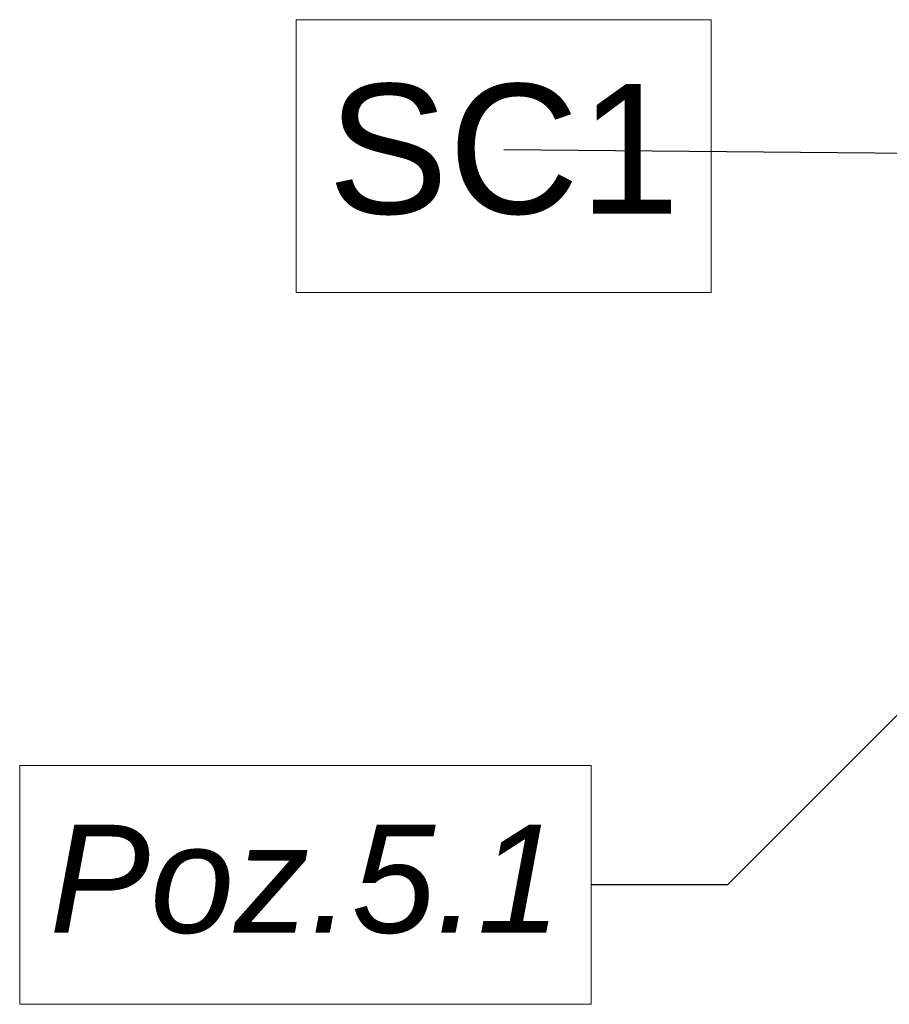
# Model space of a CAD drawing. Header units: millimetres. Extents: x -52968 to 399385, y -141133 to 110561.
# Tile 3 of 146: x 63892 to 64898, y -119285 to -118146. Entities that reach past the tile are written whole.
import ezdxf

# ---------------------------------------------------------------- set-up
doc = ezdxf.new("R2010")
doc.units = ezdxf.units.MM
doc.layers.add('_xref', color=250, linetype='Continuous')
doc.layers.add('SIM-Wegliniec-21.07.2025-Parter$0$Nowe_A-Konstrukcja Opis_Nr_pióra__58', color=250, linetype='Continuous', lineweight=0)
doc.layers.add('SIM-Wegliniec-21.07.2025-Parter$0$Nowe_A-Opisy-Ściany_Nr_pióra__1', color=250, linetype='Continuous', lineweight=0)
doc.styles.add('SIM-Wegliniec-21.07.2025-Parter$0$STYL_AUTOMATYCZNY_1', font='arial.ttf')
doc.styles.add('SIM-Wegliniec-21.07.2025-Parter$0$STYL_AUTOMATYCZNY_3', font='arial.ttf')
doc.dimstyles.new('SIM-Wegliniec-21.07.2025-Parter$0$STYL_AUTOMATYCZNY__8', dxfattribs={"dimtxt": 0.18, "dimasz": 182.4, "dimexe": 0.18, "dimexo": 0.0625, "dimgap": 0, "dimtad": 0, "dimtih": 1, "dimtoh": 1, "dimdec": 4, "dimzin": 0, "dimdsep": 46, "dimcen": 0.09, "dimadec": 0, "dimazin": 0, "dimtfac": 1, "dimtdec": 4, "dimtmove": 0, "dimatfit": 3, "dimldrblk": 'SIM-Wegliniec-21.07.2025-Parter$0$ARROWHEAD_11', "dimfxl": 1, "dimtolj": 1, "dimtzin": 0, "dimarcsym": 0})
doc.dimstyles.new('SIM-Wegliniec-21.07.2025-Parter$0$STYL_AUTOMATYCZNY__9', dxfattribs={"dimtxt": 0.18, "dimasz": 76, "dimexe": 0.18, "dimexo": 0.0625, "dimgap": 0, "dimtad": 0, "dimtih": 1, "dimtoh": 1, "dimdec": 4, "dimzin": 0, "dimdsep": 46, "dimcen": 0.09, "dimadec": 0, "dimazin": 0, "dimtfac": 1, "dimtdec": 4, "dimtmove": 0, "dimatfit": 3, "dimldrblk": 'SIM-Wegliniec-21.07.2025-Parter$0$ARROWHEAD_16', "dimfxl": 1, "dimtolj": 1, "dimtzin": 0, "dimarcsym": 0})

# ---------------------------------------------------------------- blocks, each defined once
blk = doc.blocks.new('SIM-Wegliniec-21.07.2025-Parter$0$ARROWHEAD_11')
at = {"color": 0, "linetype": 'Continuous', "lineweight": 0}
blk.add_line((0, 0), (-1, 0), dxfattribs=at)
at = {"color": 0, "linetype": 'Continuous', "lineweight": 0, "const_width": 0.25, "flags": 128}
blk.add_lwpolyline([(-0.125, 0, 1), (0.125, 0, 1)], format="xyb", close=True, dxfattribs=at)
blk = doc.blocks.new('SIM-Wegliniec-21.07.2025-Parter$0$ARROWHEAD_16')
at = {"linetype": 'Continuous', "lineweight": 0}
blk.add_hatch(color=0, dxfattribs=at).paths.add_polyline_path([(-0.9093, 0.525), (0, 0), (-0.9093, -0.525)])
at = {"color": 0, "linetype": 'Continuous', "lineweight": 0}
blk.add_line((0, 0), (-1, 0), dxfattribs=at)
blk = doc.blocks.new('SIM-Wegliniec-21.07.2025-Parter')
at = {"layer": 'SIM-Wegliniec-21.07.2025-Parter$0$Nowe_A-Konstrukcja Opis_Nr_pióra__58', "linetype": 'Continuous', "lineweight": 13, "flags": 128}
blk.add_lwpolyline([(63891.8, -119008.6), (64553.1, -119008.6), (64553.1, -119285), (63891.8, -119285)], close=True, dxfattribs=at)
at = {"layer": 'SIM-Wegliniec-21.07.2025-Parter$0$Nowe_A-Opisy-Ściany_Nr_pióra__1', "linetype": 'Continuous', "lineweight": 13, "flags": 128}
blk.add_lwpolyline([(64211.9, -118146), (64692, -118146), (64692, -118461.7), (64211.9, -118461.7)], close=True, dxfattribs=at)
at = {"layer": 'SIM-Wegliniec-21.07.2025-Parter$0$Nowe_A-Konstrukcja Opis_Nr_pióra__58', "linetype": 'Continuous', "lineweight": 13, "insert": (64222.4, -119140.7), "char_height": 125, "attachment_point": 5, "rotation": 359.9999, "style": 'SIM-Wegliniec-21.07.2025-Parter$0$STYL_AUTOMATYCZNY_3'}
blk.add_mtext('\\A1;{\\pqc;\\fArial|b0|i1|c238|p0;\\W1.000000;Poz.\\fArial|b0|i1|c238|p0;\\W1.000000;5\\fArial|b0|i1|c238|p0;\\W1.000000;.1}', dxfattribs=at)
at = {"layer": 'SIM-Wegliniec-21.07.2025-Parter$0$Nowe_A-Opisy-Ściany_Nr_pióra__1', "linetype": 'Continuous', "lineweight": 13, "insert": (64452, -118296.5), "char_height": 150, "attachment_point": 5, "style": 'SIM-Wegliniec-21.07.2025-Parter$0$STYL_AUTOMATYCZNY_1'}
blk.add_mtext('\\A1;{\\pqc;\\fArial|b0|i0|c238|p0;\\W1.000000;SC\\fArial|b0|i0|c238|p0;\\W1.000000;1}', dxfattribs=at)
at = {"layer": 'SIM-Wegliniec-21.07.2025-Parter$0$Nowe_A-Konstrukcja Opis_Nr_pióra__58', "linetype": 'Continuous', "lineweight": 13, "annotation_type": 0, "has_hookline": 1, "hookline_direction": 1, "text_width": 574.1, "horizontal_direction": (1, -1e-06, 0)}
blk.add_leader([(65105.1, -118752.6), (64710.9, -119146.8), (64553.1, -119146.8)], dimstyle='SIM-Wegliniec-21.07.2025-Parter$0$STYL_AUTOMATYCZNY__9', dxfattribs=at)
at = {"layer": 'SIM-Wegliniec-21.07.2025-Parter$0$Nowe_A-Opisy-Ściany_Nr_pióra__1', "linetype": 'Continuous', "lineweight": 13, "annotation_type": 0, "has_hookline": 1, "hookline_direction": 1, "text_width": 359.8}
blk.add_leader([(65290.1, -118303.8), (64452, -118296.5)], dimstyle='SIM-Wegliniec-21.07.2025-Parter$0$STYL_AUTOMATYCZNY__8', dxfattribs=at)

msp = doc.modelspace()

# ---------------------------------------------------------------- block references
at = {"layer": '_xref'}
msp.add_blockref('SIM-Wegliniec-21.07.2025-Parter', (0, 0), dxfattribs=at)

doc.saveas('drawing.dxf')
